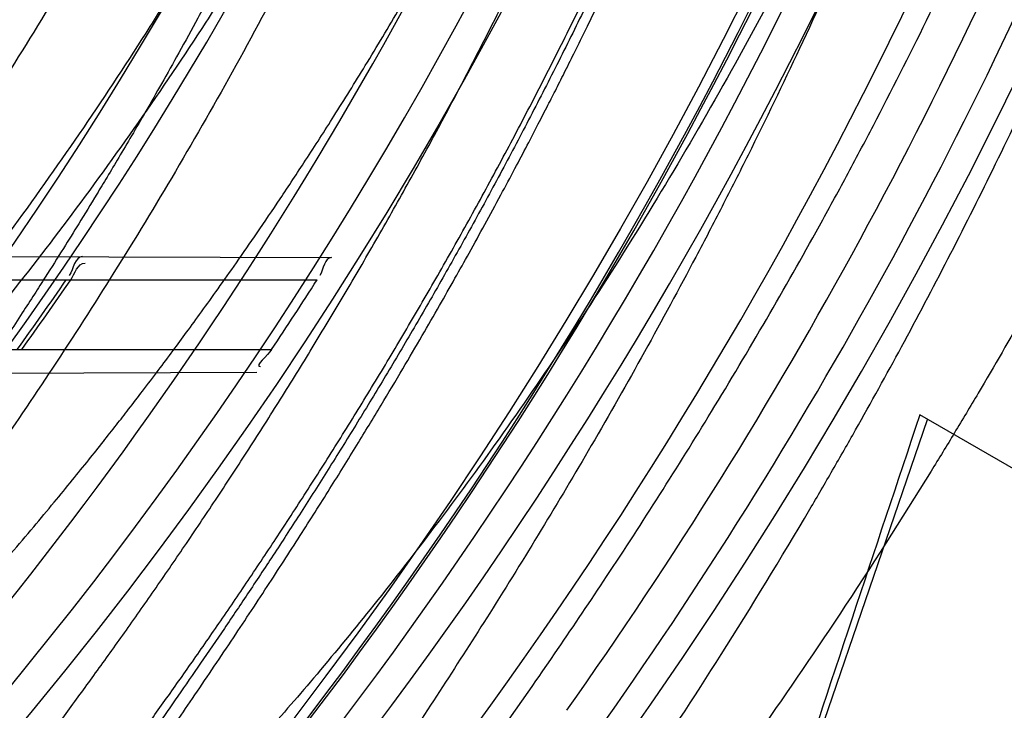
# Model space of a CAD drawing. Header units: millimetres. Extents: x 0 to 297, y 0 to 210.
# Tile 39 of 256: x 147.5894 to 147.66, y 91.163 to 91.2125. Entities that reach past the tile are written whole.
import ezdxf

# ---------------------------------------------------------------- set-up
doc = ezdxf.new("R2010")
doc.units = ezdxf.units.MM
doc.header["$LTSCALE"] = 16.335
doc.layers.get('0').update_dxf_attribs({"linetype": 'CONTINUOUS'})
for name, color, linetype in [('01_GLOBAL', 7, 'CONTINUOUS'), ('INTFCLR_1', 7, 'CONTINUOUS'), ('INTFCLR_144815', 7, 'CONTINUOUS')]:
    doc.layers.add(name, color=color, linetype=linetype)

msp = doc.modelspace()

# ---------------------------------------------------------------- linework, layer by layer
at = {"color": 7, "linetype": 'Continuous'}
msp.add_circle((148.0808034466, 92.1164639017), 1.9, dxfattribs=at)
at = {"color": 9, "linetype": 'Continuous'}
msp.add_arc((148.0808034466, 92.1164639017), 1.8756493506, 182.9674534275, 267.0325465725, dxfattribs=at)
at = {"layer": '01_GLOBAL', "color": 7, "linetype": 'Continuous'}
msp.add_circle((148.0808034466, 92.1164639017), 1.925, dxfattribs=at)
at = {"layer": 'INTFCLR_1', "color": 9, "linetype": 'Continuous'}
for p, q in [((147.5605572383, 91.19560889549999), (147.6117364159, 91.1954302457)), ((147.5602022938, 91.1938241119), (147.610694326, 91.1938241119)), ((147.5561367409, 91.1888241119), (147.6074384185, 91.1888241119)), ((147.5535148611, 91.1870147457), (147.6063764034, 91.18719926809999))]:
    msp.add_line(p, q, dxfattribs=at)
at = {"layer": 'INTFCLR_1', "color": 6, "linetype": 'Continuous'}
for centre, radius, start, end in [((147.3556636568, 91.35632411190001), 0.3017258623, 270, 90.00000002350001), ((147.3556636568, 91.35632411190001), 0.2867456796, 270, 90.00000002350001), ((147.3556693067, 91.3563323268), 0.2873987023, 324.3492726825, 325.5667879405), ((147.3557541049, 91.3564892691), 0.2876850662, 324.3517144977, 325.5679906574), ((147.355668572, 91.35633207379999), 0.3024020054, 326.3633123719, 327.49382575)]:
    msp.add_arc(centre, radius, start, end, dxfattribs=at)
at = {"layer": 'INTFCLR_1', "color": 9, "linetype": 'Continuous'}
msp.add_arc((147.3556636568, 91.35632411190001), 0.2757760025, 325.2879487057, 328.7836486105, dxfattribs=at)
at = {"layer": 'INTFCLR_1', "color": 6, "linetype": 'Continuous'}
for points, knots in [([(147.5524190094, 91.57132411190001), (147.5518087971, 91.57132411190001), (147.5529114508, 91.5692236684), (147.5538583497, 91.5680649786), (147.5554058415, 91.56603172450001), (147.5573153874, 91.5637319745), (147.5597564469, 91.56079692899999), (147.5626098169, 91.5573885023), (147.5656703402, 91.5536813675), (147.5686923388, 91.5499560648), (147.571505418, 91.54640770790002), (147.5740879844, 91.5430774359), (147.5764364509, 91.53997985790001), (147.5785589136, 91.53711993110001), (147.5804701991, 91.53449113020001), (147.5821890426, 91.5320821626), (147.5837330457, 91.529879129), (147.5851142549, 91.527876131), (147.5863481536, 91.5260600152), (147.5874498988, 91.5244157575), (147.5884368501, 91.52292425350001), (147.5893145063, 91.52158304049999), (147.590301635, 91.52005887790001), (147.5913416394, 91.5184318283), (147.5924164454, 91.51672483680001), (147.5934051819, 91.5151347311), (147.5944675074, 91.51340362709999), (147.5954727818, 91.51173989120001), (147.5963989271, 91.5101860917), (147.5972040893, 91.50882047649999), (147.5980924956, 91.5072948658), (147.5990691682, 91.5055946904), (147.6001439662, 91.503694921), (147.6013258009, 91.5015697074), (147.6026254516, 91.49918624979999), (147.6040567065, 91.4965029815), (147.6056293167, 91.4934797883), (147.6073520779, 91.49007026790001), (147.6092357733, 91.4862176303), (147.6112959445, 91.48184252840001), (147.6135459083, 91.4768493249), (147.6159975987, 91.4711159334), (147.6186600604, 91.46449556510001), (147.621540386, 91.45677847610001), (147.6245995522, 91.4477874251), (147.6276353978, 91.43777021), (147.6304347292, 91.4271489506), (147.6328479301, 91.41640510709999), (147.6348548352, 91.405631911), (147.6364550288, 91.3948720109), (147.6376568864, 91.3841237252), (147.6384643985, 91.3734124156), (147.6388848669, 91.3627276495), (147.638923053, 91.3520862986), (147.6385832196, 91.34147856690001), (147.6378679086, 91.3309058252), (147.6367790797, 91.3203765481), (147.6353146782, 91.30986953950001), (147.6334744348, 91.2993988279), (147.6312492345, 91.2889416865), (147.6286373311, 91.27851137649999), (147.6256726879, 91.26825261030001), (147.6225298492, 91.2586638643), (147.6194333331, 91.2501513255), (147.6165578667, 91.24288110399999), (147.613914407, 91.2366339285), (147.6114912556, 91.23122494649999), (147.6092772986, 91.2265132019), (147.6072566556, 91.222383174), (147.6054148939, 91.2187488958), (147.6037381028, 91.2155404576), (147.6022167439, 91.21270536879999), (147.6008394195, 91.21019779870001), (147.5995919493, 91.20797263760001), (147.5984619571, 91.205992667), (147.5974378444, 91.2042264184), (147.5965123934, 91.2026529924), (147.5956788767, 91.20125348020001), (147.5947260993, 91.1996710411), (147.5936842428, 91.1979643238), (147.5924549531, 91.195983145), (147.5913949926, 91.1943013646), (147.5904087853, 91.1927574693), (147.5895314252, 91.19139819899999), (147.5885421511, 91.1898833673), (147.5874297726, 91.1882012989), (147.5861816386, 91.18634056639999), (147.5847816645, 91.18428595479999), (147.5832139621, 91.18202299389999), (147.5814607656, 91.179538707), (147.5795082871, 91.1768262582), (147.5773377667, 91.1738741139), (147.5749300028, 91.1706720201), (147.5722786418, 91.16722855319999), (147.5693828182, 91.16355418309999), (147.5662651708, 91.1596930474), (147.5630841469, 91.155829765), (147.5601062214, 91.152268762), (147.5575479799, 91.1491965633), (147.5555504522, 91.14679617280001), (147.5539276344, 91.14467529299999), (147.5529496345, 91.1434806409), (147.5517963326, 91.1413241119), (147.5524190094, 91.1413241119)], [0, 0, 0, 0, 0.0038604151, 0.0075016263, 0.0124785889, 0.0188917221, 0.0268498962, 0.0364677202, 0.04706947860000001, 0.0572444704, 0.0668187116, 0.0757144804, 0.08390538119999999, 0.0914099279, 0.098245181, 0.1044667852, 0.1101313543, 0.1152642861, 0.1198589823, 0.1240215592, 0.1277856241, 0.1311734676, 0.1341617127, 0.1392736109, 0.1433897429, 0.1469230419, 0.1511192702, 0.1562389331, 0.1592204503, 0.1625628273, 0.1662680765, 0.1703891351, 0.1749670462, 0.1800766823, 0.185772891, 0.1921413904, 0.1993155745, 0.2073310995, 0.2163076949, 0.2264451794, 0.2379233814, 0.250953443, 0.2658909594, 0.2830621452, 0.3030578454, 0.3259639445, 0.3492662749, 0.372530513, 0.3956109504, 0.4185782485, 0.4413347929, 0.4640172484, 0.48651927, 0.5089682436, 0.5313242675, 0.553647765, 0.5759939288, 0.5982772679, 0.6207473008, 0.6432362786, 0.6658996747, 0.6887559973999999, 0.7107777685, 0.7297237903, 0.7460531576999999, 0.7602331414, 0.7726347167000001, 0.7835467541, 0.7931663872, 0.8017211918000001, 0.8093215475, 0.8160683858, 0.8220758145, 0.8274205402, 0.8322066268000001, 0.8364980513, 0.8403368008, 0.8437547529, 0.8468031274, 0.8520223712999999, 0.8564046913, 0.8615533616, 0.8645986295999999, 0.8679945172, 0.8717882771, 0.8760445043, 0.8807522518, 0.8859628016, 0.8917731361, 0.8981681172, 0.9051985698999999, 0.9129160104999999, 0.9213486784, 0.9305434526, 0.9404096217, 0.9509435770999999, 0.9619432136, 0.9720502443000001, 0.9803711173, 0.9870628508, 0.9922716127, 0.99606073, 1, 1, 1, 1]), ([(147.5524190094, 91.1413241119), (147.5531143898, 91.1413241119), (147.5543203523, 91.14213679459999), (147.5561744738, 91.14325300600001), (147.5583002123, 91.1447976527), (147.560928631, 91.14681022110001), (147.5640582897, 91.14937974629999), (147.5675074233, 91.15237487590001), (147.5710070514, 91.1555769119), (147.574310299, 91.1587419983), (147.5773371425, 91.16175781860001), (147.5800923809, 91.16460395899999), (147.5825889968, 91.1672661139), (147.5848455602, 91.1697411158), (147.5868773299, 91.1720281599), (147.5887011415, 91.1741288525), (147.5903405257, 91.1760572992), (147.5918089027, 91.1778176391), (147.59312239, 91.1794189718), (147.5942950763, 91.1808709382), (147.5953447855, 91.18218881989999), (147.5962981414, 91.1834007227), (147.5972372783, 91.1846080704), (147.5982377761, 91.1859099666), (147.5992999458, 91.187311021), (147.6003509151, 91.1887170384), (147.6013832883, 91.1901164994), (147.6024574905, 91.19159267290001), (147.6036466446, 91.1932514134), (147.6049757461, 91.1951365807), (147.6064609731, 91.1972842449), (147.6081179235, 91.19973355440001), (147.6099603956, 91.2025250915), (147.6120026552, 91.20570886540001), (147.6142665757, 91.2093548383), (147.6167734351, 91.21354352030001), (147.6195429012, 91.2183732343), (147.6225956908, 91.2239740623), (147.6259494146, 91.23049845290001), (147.6296263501, 91.2381747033), (147.6335547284, 91.2471120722), (147.6374822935, 91.2570297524), (147.6411546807, 91.26748627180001), (147.6444163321, 91.27808548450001), (147.6472390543, 91.28872386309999), (147.6496322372, 91.2993899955), (147.6515947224, 91.3100274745), (147.6531423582, 91.3206651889), (147.6542785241, 91.3312578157), (147.6550140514, 91.3418222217), (147.655355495, 91.3523479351), (147.6553083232, 91.36283677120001), (147.6548760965, 91.3732949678), (147.6540611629, 91.3837158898), (147.6528633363, 91.39410400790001), (147.6512816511, 91.40445780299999), (147.649316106, 91.4147614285), (147.6469588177, 91.4250379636), (147.6442058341, 91.4352745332), (147.6410435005, 91.44548298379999), (147.6374805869, 91.4556114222), (147.6336594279, 91.4652777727), (147.6298256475, 91.47403311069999), (147.6262354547, 91.48156843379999), (147.6229615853, 91.48797792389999), (147.6199846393, 91.4934796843), (147.617284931, 91.4982265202), (147.6148405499, 91.5023464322), (147.6126315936, 91.50593695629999), (147.6106351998, 91.50908022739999), (147.6088346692, 91.5118359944), (147.6072125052, 91.5142588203), (147.6057564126, 91.51638728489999), (147.6044486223, 91.5182624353), (147.6032796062, 91.51991080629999), (147.6022307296, 91.5213681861), (147.6012884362, 91.5226603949), (147.6003875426, 91.52388111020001), (147.599451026, 91.5251356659), (147.5984191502, 91.5265005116), (147.5973563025, 91.52788680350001), (147.5962900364, 91.5292585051), (147.5952102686, 91.5306298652), (147.5940251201, 91.53211414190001), (147.5927013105, 91.5337461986), (147.5912185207, 91.535542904), (147.5895625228, 91.5375118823), (147.5877136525, 91.5396634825), (147.5856554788, 91.54200321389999), (147.583366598, 91.5445380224), (147.5808303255, 91.5472668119), (147.5780323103, 91.5501828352), (147.5749547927, 91.55327492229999), (147.5715984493, 91.5565159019), (147.5680191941, 91.55981674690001), (147.5644644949, 91.5629254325), (147.5612102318, 91.5656152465), (147.5584715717, 91.5677235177), (147.5562664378, 91.5693347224), (147.5543599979, 91.57048668), (147.5531273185, 91.57132411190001), (147.5524190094, 91.57132411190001)], [0, 0, 0, 0, 0.0042187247, 0.0081401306, 0.0133978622, 0.0200459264, 0.0282638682, 0.0379443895, 0.0477615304, 0.05703690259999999, 0.0656973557, 0.0736821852, 0.0810680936, 0.0878383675, 0.0940009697, 0.0996271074, 0.1047154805, 0.1093563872, 0.1135342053, 0.1172803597, 0.1206792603, 0.1237557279, 0.1266349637, 0.1299589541, 0.1337168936, 0.1373013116, 0.1406085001, 0.1442672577, 0.148377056, 0.1529904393, 0.1582606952, 0.164218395, 0.1709303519, 0.1785521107, 0.1871652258, 0.1969659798, 0.2081658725, 0.2209392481, 0.2356613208, 0.2526660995, 0.2725685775, 0.2948769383, 0.3173640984, 0.3397873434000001, 0.3621386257, 0.3841211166, 0.4060891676, 0.4277469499, 0.4493218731, 0.470705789, 0.4919793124, 0.5131981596, 0.5343255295, 0.5554668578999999, 0.5765984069, 0.5977513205, 0.6189954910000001, 0.6402209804, 0.6617015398, 0.6832900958, 0.7050415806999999, 0.7268239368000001, 0.7463339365, 0.7630160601, 0.7774553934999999, 0.7899931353, 0.8009638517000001, 0.8105830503, 0.8190545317, 0.8265380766, 0.8331730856, 0.8390248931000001, 0.8442268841, 0.8488182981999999, 0.8528943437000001, 0.8564866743, 0.8597116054, 0.8625968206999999, 0.8656908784, 0.8692094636, 0.8729771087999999, 0.8762884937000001, 0.879749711, 0.8835661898, 0.8878115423, 0.8924986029, 0.8976989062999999, 0.9034198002, 0.9097088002, 0.9166034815, 0.9241390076, 0.9323094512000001, 0.9411199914, 0.9506041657, 0.9606137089, 0.9706541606, 0.9792553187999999, 0.9862062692, 0.9916647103, 0.9957028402, 1, 1, 1, 1])]:
    msp.add_open_spline(points, degree=3, knots=knots, dxfattribs=at)
at = {"layer": 'INTFCLR_1', "color": 9, "linetype": 'Continuous'}
for points, knots in [([(147.6078360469, 91.44955591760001), (147.6101299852, 91.44299922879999), (147.6142956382, 91.42952576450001), (147.6182613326, 91.4122075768), (147.6202192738, 91.4006412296), (147.6210065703, 91.39518478), (147.6214994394, 91.3915132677), (147.6227052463, 91.3813993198), (147.623864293, 91.3647211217), (147.6237011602, 91.3479837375), (147.6230932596, 91.3377512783), (147.6228153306, 91.3340172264), (147.6223459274, 91.32845986), (147.6210514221, 91.316626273), (147.6180380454, 91.29878467), (147.6143540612, 91.28396869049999), (147.6118533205, 91.2754656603), (147.6108389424, 91.2721312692), (147.6090123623, 91.2664116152), (147.6051536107, 91.2553712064), (147.5989882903, 91.2403218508), (147.5926455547, 91.22739948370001), (147.588554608, 91.2198568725), (147.5870705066, 91.21719653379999), (147.5848652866, 91.2133153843), (147.5801153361, 91.2053160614), (147.5725777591, 91.1938048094), (147.5633378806, 91.1812395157), (147.5566749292, 91.173042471), (147.5528339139, 91.16854333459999), (147.551385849, 91.16686409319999), (147.5489422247, 91.1640712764), (147.5444265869, 91.1590434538), (147.5395205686, 91.15382001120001), (147.5350750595, 91.14916276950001), (147.5324472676, 91.14642530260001), (147.5302613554, 91.14401157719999), (147.5288390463, 91.1424858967), (147.5269884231, 91.13966284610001), (147.5301672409, 91.1409193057), (147.5319512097, 91.141994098), (147.5341146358, 91.14331988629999), (147.5360112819, 91.14459412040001), (147.5382932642, 91.1461762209), (147.5413846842, 91.14844087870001), (147.5453415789, 91.15151625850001), (147.5512543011, 91.1563820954), (147.5565470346, 91.16112874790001), (147.5611780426, 91.16556996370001), (147.5644972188, 91.16884566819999), (147.5704790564, 91.1750133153), (147.5790048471, 91.18463110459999), (147.5890158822, 91.1974187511), (147.5961841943, 91.2078944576), (147.6004450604, 91.21470752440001), (147.6020181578, 91.21729598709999), (147.6043852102, 91.2212675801), (147.6094401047, 91.23018520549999), (147.6166547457, 91.24466011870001), (147.621618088, 91.2567571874), (147.6239207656, 91.2630229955)], [0, 0, 0, 0, 0.0419449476, 0.0850695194, 0.1071739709, 0.1127634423, 0.1183584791, 0.1295423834, 0.1742656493, 0.2191961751, 0.2304978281, 0.2361598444, 0.2418057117, 0.2641744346, 0.3080240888, 0.3509528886, 0.3562644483, 0.3615432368, 0.3719979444, 0.3925183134, 0.4321501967, 0.4701192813, 0.4793724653, 0.4839620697, 0.48851378, 0.5063269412, 0.5401307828, 0.5715496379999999, 0.6004673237, 0.6038923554, 0.6072711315, 0.6138564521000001, 0.6263016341, 0.6480618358, 0.6572019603, 0.6650284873, 0.6713159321, 0.6759369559, 0.6799952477, 0.6841765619, 0.6887949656, 0.6950107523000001, 0.6986911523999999, 0.7027318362, 0.7117342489, 0.7218512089, 0.7329803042, 0.7579718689, 0.7647510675, 0.7717251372, 0.7861300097, 0.8166264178, 0.8492835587, 0.8841348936, 0.8932111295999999, 0.8978052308, 0.9024247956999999, 0.92112918, 0.9596906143, 1, 1, 1, 1]), ([(147.5311764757, 91.1413241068), (147.5310781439, 91.14132411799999), (147.5308373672, 91.14137158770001), (147.5308497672, 91.1418044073), (147.5311074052, 91.1422497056), (147.5315528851, 91.142911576), (147.5322318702, 91.14373533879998), (147.5335407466, 91.1452190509), (147.5355593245, 91.1473348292), (147.5383533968, 91.1501930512), (147.5428736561, 91.1547964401), (147.5478811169, 91.1599991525), (147.5524841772, 91.1649963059), (147.5549756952, 91.16777374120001), (147.5564519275, 91.1694435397), (147.5603658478, 91.1739155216), (147.5671547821, 91.1820635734), (147.5765732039, 91.1945612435), (147.5842592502, 91.2060163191), (147.5891039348, 91.21397962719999), (147.5913524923, 91.217842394), (147.5928653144, 91.2204893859), (147.5970335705, 91.2279909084), (147.6034974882, 91.24084499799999), (147.6097854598, 91.25582728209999), (147.6137211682, 91.2668203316), (147.6155837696, 91.27251442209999), (147.6166180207, 91.2758335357), (147.6191666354, 91.28429392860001), (147.6229221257, 91.2990378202), (147.6259956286, 91.3168025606), (147.6273158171, 91.32858523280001), (147.6277944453, 91.33411784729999), (147.6280778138, 91.3378349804), (147.6286975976, 91.3480207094), (147.6288639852, 91.364684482), (147.6276820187, 91.3812878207), (147.6264527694, 91.3913544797), (147.6259502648, 91.39500924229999), (147.6251474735, 91.4004414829), (147.6231505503, 91.4119586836), (147.6191057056, 91.4292020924), (147.6148598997, 91.44260751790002), (147.6125223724, 91.4491302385)], [0, 0, 0, 0, 0.0008731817, 0.001718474, 0.0032338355, 0.0055641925, 0.0087322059, 0.0127298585, 0.0231213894, 0.0346993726, 0.0482226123, 0.08041255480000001, 0.0988155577, 0.1085507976, 0.1135449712, 0.1186069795, 0.1613231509, 0.207686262, 0.2575123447, 0.2837454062, 0.2904461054, 0.2972015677, 0.3108182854, 0.366650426, 0.4248609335, 0.4549769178, 0.4703146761, 0.4780576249, 0.4858477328, 0.5487775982, 0.6130123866, 0.6457680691, 0.6540347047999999, 0.6623246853, 0.6788711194, 0.7446474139, 0.8101273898, 0.8265053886, 0.8346996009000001, 0.8428861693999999, 0.8752668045, 0.9384714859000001, 1, 1, 1, 1]), ([(147.6286398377, 91.26353946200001), (147.6262971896, 91.2573039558), (147.6212466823, 91.2452642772), (147.6139124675, 91.2308710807), (147.6087756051, 91.2220056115), (147.6063693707, 91.2180557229), (147.6047696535, 91.215480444), (147.6004343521, 91.2086983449), (147.593140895, 91.1982707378), (147.5829609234, 91.1855474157), (147.5742940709, 91.1759794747), (147.5682143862, 91.1698434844), (147.5648397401, 91.166583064), (147.5601283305, 91.1621594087), (147.554745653, 91.15743254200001), (147.5487350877, 91.15258708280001), (147.544713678, 91.1495239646), (147.541566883, 91.14726417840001), (147.5392555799, 91.14569188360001), (147.5366540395, 91.1439771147), (147.5340672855, 91.1424989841), (147.5317988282, 91.1413240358), (147.5311764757, 91.1413241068)], [0, 0, 0, 0, 0.1254392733, 0.2455954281, 0.3039386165, 0.3183545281, 0.3326935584, 0.3610298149, 0.4699340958, 0.5721292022, 0.6676979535, 0.7128867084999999, 0.7347758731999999, 0.7560605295, 0.8345894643, 0.86959304, 0.9014329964, 0.9297831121, 0.9425142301, 0.954114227, 0.9882800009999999, 1, 1, 1, 1])]:
    msp.add_open_spline(points, degree=3, knots=knots, dxfattribs=at)
at = {"layer": 'INTFCLR_1', "color": 6, "linetype": 'Continuous'}
for points in [[(147.5938758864, 91.195492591), (147.5933295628, 91.19549449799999), (147.5932445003, 91.19460077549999), (147.5929355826, 91.1941501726)], [(147.5930360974, 91.1938241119), (147.5933349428, 91.194260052), (147.5935341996, 91.1950343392), (147.5940627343, 91.1950324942)], [(147.6117364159, 91.1954302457), (147.6112205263, 91.1954320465), (147.6111689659, 91.19456846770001), (147.6108917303, 91.1941333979)], [(147.6074384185, 91.1888241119), (147.6071708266, 91.1884219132), (147.6061566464, 91.1876131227), (147.6066397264, 91.187614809)]]:
    msp.add_open_spline(points, degree=3, dxfattribs=at)
at = {"layer": 'INTFCLR_144815', "color": 6, "linetype": 'Continuous'}
for p, q in [((147.6297297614, 91.11148943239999), (147.6544424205, 91.1838241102)), ((147.6674328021, 91.1763241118), (147.6538936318, 91.1841409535))]:
    msp.add_line(p, q, dxfattribs=at)
for radius in [0.3190566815, 0.3040475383]:
    msp.add_circle((147.3556636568, 91.35632411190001), radius, dxfattribs=at)
for centre, radius, start, end in [((147.3556636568, 91.35632411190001), 0.4398395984, 313.9937911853, 154.5150993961), ((147.3556636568, 91.35632411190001), 0.3241269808, 308.490992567, 51.50900743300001), ((147.3556636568, 91.35632411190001), 0.3391361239, 316.9838592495, 43.0161407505), ((147.3556636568, 91.35632411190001), 0.3200091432, 313.9992414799, 46.00075850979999), ((147.3556636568, 91.35632411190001), 0.3344853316, 324.681947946, 338.3180519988), ((147.3556636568, 91.35632411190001), 0.2978344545, 295.6072723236, 334.3927276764), ((147.3556636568, 91.35632411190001), 0.2828253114, 297.0737153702, 332.9262846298), ((159.5570514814, 87.21906830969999), 12.5461933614, 161.5765175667, 161.8573447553)]:
    msp.add_arc(centre, radius, start, end, dxfattribs=at)
at = {"layer": 'INTFCLR_144815', "color": 9, "linetype": 'Continuous'}
for centre, radius, start, end in [((147.3556636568, 91.35632411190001), 0.4080560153, 292.4997540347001, 54.0964566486), ((147.3556636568, 91.35632411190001), 0.3298406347, 314.0862202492, 45.9137797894), ((147.3556636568, 91.35632411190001), 0.3219531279, 313.8592910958, 46.1407088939), ((147.3556636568, 91.35632411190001), 0.3198467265, 314.0319604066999, 45.9680396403), ((147.3556636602, 91.3563241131), 0.3681108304, 292.4997540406, 16.610836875), ((147.3556636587, 91.3563241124), 0.3618983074, 311.2505121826, 12.701512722), ((147.3556636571, 91.3563241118), 0.3371742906, 324.8280604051, 338.1719396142), ((147.3556636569, 91.35632411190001), 0.3621400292, 324.835904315, 338.1640956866), ((147.3556636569, 91.35632411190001), 0.3636235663, 324.8324936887, 338.1675063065), ((147.3556636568, 91.35632411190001), 0.4164420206, 203.8266800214, 313.0809380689), ((147.3556636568, 91.35632411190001), 0.4214424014, 203.8278898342, 312.5732768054), ((147.3556636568, 91.35632411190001), 0.4364412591, 203.8266800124, 319.1799903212)]:
    msp.add_arc(centre, radius, start, end, dxfattribs=at)
at = {"layer": 'INTFCLR_144815', "color": 6, "linetype": 'Continuous'}
for points, knots in [([(147.5784687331, 91.13382420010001), (147.5781248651, 91.1338305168), (147.5784667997, 91.1351065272), (147.5789335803, 91.13570228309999), (147.5794381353, 91.13651419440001), (147.5799269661, 91.13721519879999), (147.5805020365, 91.13802435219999), (147.581162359, 91.13892311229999), (147.5819099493, 91.1399218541), (147.5827456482, 91.1410217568), (147.5836709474, 91.1422277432), (147.5846879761, 91.1435451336), (147.5857985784, 91.1449795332), (147.5870029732, 91.14653486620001), (147.5882990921, 91.1482126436), (147.5896836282, 91.1500132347), (147.5911548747, 91.15193951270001), (147.5927145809, 91.15399936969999), (147.5943650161, 91.15620210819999), (147.596103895, 91.1585517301), (147.5979255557, 91.16104816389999), (147.599823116, 91.1636899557), (147.6017910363, 91.1664778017), (147.6038223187, 91.1694105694), (147.6059091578, 91.17248603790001), (147.6080430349, 91.17570086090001), (147.610214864, 91.17905059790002), (147.6124151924, 91.1825298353), (147.6146343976, 91.1861323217), (147.6168628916, 91.189851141), (147.6190913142, 91.19367890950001), (147.6213106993, 91.1976079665), (147.6235126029, 91.2016305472), (147.6256891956, 91.2057389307), (147.6278333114, 91.2099255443), (147.6299384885, 91.2141830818), (147.631998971, 91.2185045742), (147.6340096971, 91.22288344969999), (147.635966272, 91.22731357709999), (147.6378649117, 91.23178925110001), (147.6397023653, 91.2363051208), (147.6414762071, 91.24085704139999), (147.6431808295, 91.2454316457), (147.6448144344, 91.2500236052), (147.6463777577, 91.25463405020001), (147.6478725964, 91.25926866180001), (147.6492992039, 91.2639290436), (147.6506556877, 91.2686094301), (147.651941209, 91.2733071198), (147.653154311, 91.27801617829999), (147.6542942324, 91.28273212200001), (147.6553612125, 91.2874541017), (147.656355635, 91.2921819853), (147.6572778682, 91.2969157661), (147.6581281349, 91.3016549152), (147.6589065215, 91.306398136), (147.6596131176, 91.31114385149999), (147.6602481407, 91.31589110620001), (147.6608118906, 91.3206396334), (147.6613046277, 91.32538908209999), (147.6617265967, 91.3301391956), (147.6620780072, 91.33488963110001), (147.6623590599, 91.33964034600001), (147.662569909, 91.3443911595), (147.6627106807, 91.34914211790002), (147.6627814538, 91.35389307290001), (147.6627822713, 91.3586440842), (147.6627131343, 91.3633950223), (147.6625740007, 91.3681459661), (147.6623647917, 91.3728967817), (147.6620853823, 91.37764750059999), (147.6617356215, 91.38239791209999), (147.6613153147, 91.3871479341), (147.6608242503, 91.3918972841), (147.6602621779, 91.39664575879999), (147.6596288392, 91.4013929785), (147.6589239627, 91.40613849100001), (147.6581472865, 91.4108816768), (147.6572985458, 91.41562188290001), (147.6563774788, 91.4203583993), (147.6553839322, 91.4250899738), (147.654317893, 91.42981488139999), (147.6531794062, 91.4345314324), (147.6519684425, 91.4392384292), (147.6506848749, 91.4439351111), (147.6493287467, 91.44862012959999), (147.6479004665, 91.4532910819), (147.6464007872, 91.4579448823), (147.6448306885, 91.4625782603), (147.6431912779, 91.4671880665), (147.6414839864, 91.4717707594), (147.6397106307, 91.47632235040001), (147.6378734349, 91.4808384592), (147.6359750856, 91.48531428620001), (147.6340187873, 91.48974459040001), (147.6320083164, 91.4941236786), (147.6299480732, 91.4984454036), (147.6278431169, 91.5027031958), (147.6256991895, 91.506890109), (147.623522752, 91.51099883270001), (147.6213209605, 91.5150218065), (147.6191016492, 91.51895129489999), (147.6168732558, 91.5227795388), (147.6146447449, 91.5264988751), (147.6124254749, 91.53010191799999), (147.6102250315, 91.53358175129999), (147.6080530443, 91.53693210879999), (147.6059189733, 91.54014756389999), (147.6038319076, 91.5432236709), (147.6018003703, 91.5461570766), (147.5998321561, 91.54894557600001), (147.5979341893, 91.551588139), (147.5961124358, 91.5540848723), (147.5943718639, 91.55643693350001), (147.5927164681, 91.55864638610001), (147.5911492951, 91.5607160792), (147.5896725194, 91.5626494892), (147.5882875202, 91.564450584), (147.5869950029, 91.5661236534), (147.5857951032, 91.5676731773), (147.5846874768, 91.5691037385), (147.5836714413, 91.5704198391), (147.5827460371, 91.5716259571), (147.5819101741, 91.5727260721), (147.5811625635, 91.57372483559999), (147.5805021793, 91.5746236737), (147.57992705, 91.5754329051), (147.5794381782, 91.57613396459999), (147.5789336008, 91.57694590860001), (147.5784668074, 91.5775416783), (147.578124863, 91.57881770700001), (147.5784687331, 91.5788240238)], [0, 0, 0, 0, 0.0021236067, 0.0044659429, 0.005996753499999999, 0.007775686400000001, 0.0098091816, 0.0121043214, 0.0146687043, 0.0175100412, 0.0206343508, 0.0240542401, 0.0277864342, 0.0318356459, 0.0362005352, 0.040877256, 0.0458603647, 0.0511668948, 0.0568307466, 0.06285557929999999, 0.0692156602, 0.07591263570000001, 0.0829392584, 0.09028590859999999, 0.0979403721, 0.1058876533, 0.114110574, 0.1225900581, 0.1313055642, 0.140235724, 0.1493588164, 0.1586532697, 0.1680981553, 0.1776734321, 0.1873601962, 0.1971407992, 0.2069991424, 0.2169205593, 0.2268918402, 0.236901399, 0.2469387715, 0.256994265, 0.2670652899, 0.2770813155, 0.2870874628, 0.2971238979, 0.3071487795, 0.3171804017, 0.3272115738, 0.3372204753, 0.347205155, 0.3571681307, 0.3671107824, 0.3770356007, 0.3869457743, 0.396839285, 0.4067137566, 0.4165706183, 0.4264117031, 0.436238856, 0.4460529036, 0.4558561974, 0.465649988, 0.4754369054, 0.4852183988, 0.4949970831, 0.5047743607, 0.514552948, 0.5243342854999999, 0.5341210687, 0.5439147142, 0.5537177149, 0.5635313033, 0.5733577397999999, 0.5831983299, 0.5930548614, 0.6029285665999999, 0.6128203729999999, 0.6227310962, 0.6326618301, 0.642613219, 0.6525827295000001, 0.6625684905, 0.6725713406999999, 0.6825918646, 0.692631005, 0.7026858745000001, 0.7127502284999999, 0.7228203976, 0.7328919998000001, 0.7429592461, 0.7530154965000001, 0.7630529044, 0.7730624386, 0.783033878, 0.7929554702, 0.8028140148, 0.8125949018, 0.8222819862, 0.8318577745, 0.8413032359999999, 0.8505983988, 0.8597223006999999, 0.868653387, 0.8773699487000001, 0.8858505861, 0.894074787, 0.9020233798, 0.9096791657, 0.9170272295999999, 0.9240552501, 0.9307537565, 0.9371162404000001, 0.9431389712, 0.9488208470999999, 0.9541629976, 0.959168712, 0.963842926, 0.9681919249, 0.9722229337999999, 0.9759438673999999, 0.9793632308, 0.9824892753, 0.9853304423, 0.9878949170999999, 0.9901903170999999, 0.992224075, 0.994003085, 0.9955339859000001, 0.9978763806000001, 1, 1, 1, 1]), ([(147.5857237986, 91.57132411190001), (147.5853758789, 91.57132411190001), (147.5856994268, 91.5700334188), (147.5861425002, 91.5694166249), (147.5866231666, 91.5685877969), (147.5870888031, 91.56787103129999), (147.587636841, 91.56704452), (147.5882660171, 91.566126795), (147.5889780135, 91.5651078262), (147.5897734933, 91.5639864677), (147.590653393, 91.5627583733), (147.5916183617, 91.5614199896), (147.592668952, 91.55996724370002), (147.5938053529, 91.5583961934), (147.5950274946, 91.5567027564), (147.5963347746, 91.55488309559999), (147.5977261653, 91.55293344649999), (147.5991999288, 91.5508505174), (147.6007536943, 91.5486313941), (147.6023842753, 91.5462738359), (147.6040876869, 91.5437763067), (147.605859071, 91.5411381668), (147.6076927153, 91.5383597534), (147.6095821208, 91.5354424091), (147.6115200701, 91.5323885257), (147.6134987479, 91.5292015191), (147.6155098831, 91.52588577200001), (147.6175449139, 91.5224465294), (147.6195951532, 91.5188897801), (147.6216519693, 91.5152220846), (147.6237069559, 91.51145038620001), (147.6257520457, 91.50758188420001), (147.6277796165, 91.5036238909), (147.6297825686, 91.4995837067), (147.6317543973, 91.4954684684), (147.633689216, 91.4912850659), (147.635581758, 91.48704008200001), (147.6374273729, 91.48273972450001), (147.6392219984, 91.4783897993), (147.6409621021, 91.4739957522), (147.6426447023, 91.46956251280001), (147.6442672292, 91.46509473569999), (147.6458276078, 91.4605964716), (147.6473240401, 91.4560716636), (147.6487551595, 91.4515235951), (147.6501197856, 91.4469555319), (147.6514170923, 91.4423700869), (147.6526463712, 91.4377699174), (147.6538071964, 91.43315704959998), (147.6548992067, 91.4285336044), (147.6559222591, 91.42390110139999), (147.6568762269, 91.41926123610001), (147.6577611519, 91.41461511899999), (147.6585770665, 91.40996406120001), (147.6593241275, 91.4053087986), (147.6600024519, 91.4006503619), (147.6606122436, 91.3959892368), (147.6611536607, 91.39132621), (147.6616269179, 91.3866615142), (147.662032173, 91.38199575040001), (147.6623696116, 91.3773290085), (147.6626393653, 91.3726617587), (147.6628415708, 91.3679939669), (147.6629763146, 91.3633260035), (147.6630436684, 91.3586577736), (147.6630436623, 91.35398960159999), (147.6629762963, 91.34932138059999), (147.6628415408, 91.34465342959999), (147.662639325, 91.33998567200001), (147.6623695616, 91.3353184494), (147.6620321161, 91.3306517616), (147.6616268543, 91.3259860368), (147.6611535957, 91.32132141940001), (147.6606121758, 91.31665843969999), (147.6600023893, 91.31199741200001), (147.659324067, 91.3073390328), (147.6585770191, 91.30268388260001), (147.6577611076, 91.29803286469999), (147.6568762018, 91.2933868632), (147.6559222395, 91.2887470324), (147.6548992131, 91.28411464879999), (147.6538072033, 91.2794912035), (147.6526464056, 91.27487844), (147.6514171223, 91.2702782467), (147.6501198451, 91.2656928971), (147.6487552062, 91.2611247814), (147.6473241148, 91.256576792), (147.6458276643, 91.2520519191), (147.6442673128, 91.2475537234), (147.6426447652, 91.24308588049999), (147.6409621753, 91.23865265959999), (147.6392220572, 91.23425857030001), (147.6374274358, 91.2299086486), (147.6355818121, 91.225608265), (147.6336892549, 91.2213632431), (147.6317544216, 91.2171798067), (147.6297825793, 91.2130645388), (147.6277796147, 91.209024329), (147.6257520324, 91.20506631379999), (147.6237069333, 91.2011977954), (147.6216519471, 91.1974260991), (147.6195951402, 91.1937584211), (147.6175449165, 91.1902016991), (147.6155099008, 91.1867624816), (147.613498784, 91.18344676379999), (147.6115201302, 91.1802597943), (147.6095822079, 91.177205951), (147.6076928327, 91.17428865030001), (147.6058592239, 91.1715102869), (147.6040878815, 91.1688722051), (147.6023844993, 91.1663747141), (147.6007539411, 91.16401718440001), (147.5992001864, 91.1617980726), (147.5977264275, 91.15971514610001), (147.5963350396, 91.1577654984), (147.5950277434, 91.15594581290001), (147.5938055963, 91.15425236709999), (147.5926691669, 91.15268127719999), (147.5916185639, 91.1512285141), (147.5906535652, 91.1498900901), (147.5897736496, 91.1486619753), (147.5889781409, 91.1475405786), (147.5882661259, 91.14652158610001), (147.5876369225, 91.14560382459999), (147.5870888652, 91.14477728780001), (147.5866232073, 91.1440604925), (147.5861425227, 91.14323163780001), (147.585699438, 91.1426148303), (147.5853758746, 91.1413241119), (147.5857237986, 91.1413241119)], [0, 0, 0, 0, 0.0022415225, 0.0046949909, 0.0062948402, 0.0081515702, 0.0102713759, 0.0126610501, 0.0153273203, 0.0182777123, 0.0215194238, 0.0250604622, 0.0289080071, 0.0330699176, 0.0375525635, 0.0423627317, 0.0475050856, 0.0529841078, 0.05880161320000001, 0.0649581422, 0.07145189, 0.07827835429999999, 0.08543053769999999, 0.0928988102, 0.1006709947, 0.1087324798, 0.1170666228, 0.1256550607, 0.1344781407, 0.1435153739, 0.1527460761, 0.1621498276, 0.1717063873, 0.1813963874, 0.1912015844, 0.2011049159, 0.2110906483, 0.2211444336, 0.2312534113, 0.241406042, 0.2515916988, 0.2618021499, 0.2720286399, 0.2822654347, 0.2925056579, 0.3027455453, 0.312979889, 0.3232065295, 0.3334216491, 0.3436244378, 0.3538122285, 0.3639852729, 0.3741416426, 0.3842825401, 0.3944068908, 0.4045165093, 0.4146106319, 0.4246916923, 0.4347594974, 0.444816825, 0.4548636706, 0.4649030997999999, 0.474935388, 0.4849637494, 0.494988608, 0.5050132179, 0.5150380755, 0.5250663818, 0.5350986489, 0.5451379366, 0.5551847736, 0.565241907, 0.5753096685, 0.5853904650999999, 0.5954845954, 0.6055938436, 0.615718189, 0.6258587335, 0.636015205, 0.6461877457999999, 0.6563757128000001, 0.6665780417, 0.6767934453, 0.6870195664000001, 0.6972543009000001, 0.7074936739, 0.7177343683, 0.7279706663, 0.7381976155, 0.7484076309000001, 0.7585937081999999, 0.7687462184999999, 0.7788551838, 0.7889090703, 0.7988948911, 0.808798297, 0.8186035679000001, 0.82829363, 0.8378502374, 0.8472540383, 0.8564847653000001, 0.8655219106, 0.8743449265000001, 0.8829333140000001, 0.8912673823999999, 0.8993287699, 0.9071008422, 0.9145690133, 0.9217210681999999, 0.9285473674, 0.9350409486, 0.9411974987, 0.9470149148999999, 0.9524939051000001, 0.9576363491, 0.9624464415, 0.9669292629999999, 0.9710911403, 0.9749388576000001, 0.9784798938, 0.9817217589, 0.9846721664, 0.9873385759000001, 0.9897282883, 0.9918482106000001, 0.9937049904, 0.9953049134, 0.9977584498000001, 1, 1, 1, 1]), ([(147.6430286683, 91.35632411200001), (147.6430286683, 91.3533722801), (147.6429418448, 91.3474653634), (147.6425510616, 91.33860645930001), (147.6418988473, 91.32974735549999), (147.6409832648, 91.32088872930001), (147.6398024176, 91.3120320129), (147.6383542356, 91.3031798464), (147.63663577, 91.29433623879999), (147.6346446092, 91.2855070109), (147.6323800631, 91.2767001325), (147.6298403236, 91.26792751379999), (147.6270278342, 91.25920308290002), (147.6239451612, 91.25054505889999), (147.6206006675, 91.2419765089), (147.6170056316, 91.2335249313), (147.6131791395, 91.2252246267), (147.6091475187, 91.21711566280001), (147.6049462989, 91.20924560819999), (147.6006219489, 91.2016665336), (147.5962311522, 91.19443411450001), (147.5918401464, 91.187604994), (147.5875209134, 91.18123128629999), (147.5833466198, 91.17535589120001), (147.5793849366, 91.1700076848), (147.5756928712, 91.16519802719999), (147.5723132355, 91.1609230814), (147.569272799, 91.1571650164), (147.5665878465, 91.1538958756), (147.5642575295, 91.15108069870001), (147.5622827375, 91.1486925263), (147.5606428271, 91.14667110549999), (147.5593543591, 91.14506772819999), (147.5583339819, 91.1436398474), (147.5576676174, 91.1428076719), (147.5570414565, 91.1413241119), (147.5574681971, 91.1413241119)], [0, 0, 0, 0, 0.0374136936, 0.0748639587, 0.1123780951, 0.1499879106, 0.1877264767, 0.2256114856, 0.2636616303, 0.3018965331, 0.3403130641, 0.3789003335, 0.4176356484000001, 0.4564792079, 0.4953691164, 0.5342020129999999, 0.5728718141, 0.611197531, 0.6489667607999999, 0.6859303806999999, 0.721782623, 0.7561939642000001, 0.788825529, 0.8193610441, 0.8475376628, 0.8731799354, 0.8962089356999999, 0.9166076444, 0.9344457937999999, 0.9498358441, 0.9629038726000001, 0.9737937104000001, 0.9826269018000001, 0.9895233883, 0.9945911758, 1, 1, 1, 1]), ([(147.5713403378, 91.13382420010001), (147.5710071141, 91.1338302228), (147.5713359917, 91.13507355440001), (147.5718077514, 91.1356441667), (147.5723120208, 91.13643193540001), (147.5728022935, 91.1371115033), (147.5733789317, 91.13789674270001), (147.5740414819, 91.13876915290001), (147.5747918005, 91.1397389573), (147.5756308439, 91.140807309), (147.5765597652, 91.1419785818), (147.5775795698, 91.1432565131), (147.5786913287, 91.1446455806), (147.5798959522, 91.1461504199), (147.5811942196, 91.1477760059), (147.5825865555, 91.1495273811), (147.5840730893, 91.15140977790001), (147.5856532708, 91.1534281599), (147.5873256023, 91.15558688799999), (147.5890872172, 91.1578891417), (147.5909338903, 91.16033684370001), (147.5928603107, 91.1629309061), (147.5948603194, 91.1656714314), (147.5969269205, 91.1685576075), (147.5990522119, 91.171587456), (147.6012274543, 91.174757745), (147.6034432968, 91.1780641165), (147.605689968, 91.1815011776), (147.6079575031, 91.1850626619), (147.610235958, 91.188741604), (147.6125156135, 91.19253053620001), (147.6147871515, 91.1964216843), (147.6170417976, 91.2004071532), (147.619271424, 91.20447908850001), (147.621468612, 91.208629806), (147.6236266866, 91.2128519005), (147.6257397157, 91.2171383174), (147.6278024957, 91.2214824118), (147.6298105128, 91.225877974), (147.6317598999, 91.23031924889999), (147.633647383, 91.2348009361), (147.6354702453, 91.2393182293), (147.6372262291, 91.24386670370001), (147.6389135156, 91.2484423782), (147.6405306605, 91.25304165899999), (147.6420765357, 91.25766129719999), (147.6435503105, 91.26229843), (147.6449513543, 91.2669503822), (147.6462792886, 91.2716149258), (147.6475338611, 91.2762899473), (147.6487150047, 91.28097374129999), (147.6498227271, 91.2856646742), (147.6508571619, 91.2903614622), (147.6518184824, 91.29506287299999), (147.6527069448, 91.2997679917), (147.6535228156, 91.304475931), (147.6542664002, 91.3091860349), (147.6549379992, 91.3138976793), (147.6555379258, 91.3186104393), (147.6560664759, 91.32332393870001), (147.6565239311, 91.3280379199), (147.6569105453, 91.3327521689), (147.6572265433, 91.33746654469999), (147.6574721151, 91.3421809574), (147.6576474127, 91.34689536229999), (147.6577525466, 91.3516097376), (147.6577759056, 91.35475278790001), (147.6577759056, 91.3563241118)], [0, 0, 0, 0, 0.0040984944, 0.008657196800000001, 0.0116427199, 0.0151159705, 0.0190904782, 0.0235807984, 0.0286007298, 0.0341649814, 0.0402875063, 0.046984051, 0.05427110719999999, 0.0621670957, 0.0706888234, 0.0798547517, 0.0896814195, 0.1001853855, 0.1113776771, 0.1232622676, 0.1358345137, 0.1490837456, 0.1629968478, 0.1775559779, 0.1927364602, 0.2085082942, 0.2248364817, 0.2416821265, 0.2590032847, 0.276756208, 0.2948964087, 0.3133796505, 0.3321629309, 0.351205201, 0.3704678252, 0.3899149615, 0.4095138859, 0.4292348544, 0.4490512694, 0.4689395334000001, 0.4888788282, 0.5088510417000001, 0.5288411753, 0.5488351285, 0.5688220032, 0.588792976, 0.6087392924, 0.6286557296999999, 0.648536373, 0.6683785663, 0.6881787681, 0.7079363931, 0.7276497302, 0.747319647, 0.7669461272, 0.7865313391, 0.8060763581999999, 0.8255838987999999, 0.8450563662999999, 0.8644971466, 0.8839093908, 0.9032968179, 0.9226632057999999, 0.9420124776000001, 0.9613488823, 0.9806766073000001, 1, 1, 1, 1]), ([(147.5910646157, 91.1464157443), (147.5904495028, 91.14642648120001), (147.5914902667, 91.1484710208), (147.5922383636, 91.14971900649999), (147.5935068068, 91.1517141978), (147.5950324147, 91.1539776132), (147.5969644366, 91.1568013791), (147.599250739, 91.16011747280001), (147.6018249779, 91.16387981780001), (147.6044960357, 91.16783999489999), (147.6070670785, 91.1717333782), (147.6094260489, 91.1753801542), (147.6115657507, 91.1787633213), (147.6134969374, 91.1818828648), (147.6152378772, 91.18475118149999), (147.6167974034, 91.18737090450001), (147.6181918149, 91.1897547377), (147.6194356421, 91.1919165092), (147.620554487, 91.1938910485), (147.6216380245, 91.1958294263), (147.6227354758, 91.1978218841), (147.6238302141, 91.19984183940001), (147.6248430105, 91.2017392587), (147.6257359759, 91.2034362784), (147.6265233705, 91.204951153), (147.6272180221, 91.2063022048), (147.6278635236, 91.2075703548), (147.6285130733, 91.2088599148), (147.6292189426, 91.21027636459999), (147.6299993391, 91.2118614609), (147.6308643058, 91.2136423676), (147.631823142, 91.2156478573), (147.6328847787, 91.21790842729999), (147.6340568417, 91.22045500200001), (147.6353513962, 91.22333360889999), (147.6367767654, 91.2265898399), (147.6383442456, 91.2302821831), (147.6400690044, 91.2344907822), (147.6419653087, 91.23931506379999), (147.6440438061, 91.2448749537), (147.6463075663, 91.2512986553), (147.6487602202, 91.25877888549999), (147.651338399, 91.2673810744), (147.6538697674, 91.27681588), (147.6561867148, 91.2866594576), (147.6581973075, 91.2965647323), (147.6598957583, 91.30650275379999), (147.6612827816, 91.3164589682), (147.6623599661, 91.32643859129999), (147.6631265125, 91.3364137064), (147.663584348, 91.3463790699), (147.6636860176, 91.35301289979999), (147.6636860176, 91.3563241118)], [0, 0, 0, 0, 0.0081673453, 0.0154284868, 0.025145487, 0.0374546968, 0.0524606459, 0.0702814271, 0.0910268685, 0.1129482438, 0.1337055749, 0.1529641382, 0.1706077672, 0.186847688, 0.2016713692, 0.2151515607, 0.2273221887, 0.2383348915, 0.2482619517, 0.2574513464, 0.2678158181, 0.2784602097, 0.2879526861, 0.2963692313, 0.3039179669, 0.3106181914, 0.316537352, 0.3228091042, 0.3297871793, 0.3375473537, 0.3462645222, 0.3560710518, 0.3670580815, 0.3794198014, 0.3932872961, 0.4089598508, 0.4266081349, 0.4465389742, 0.4693403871, 0.4954216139, 0.5253358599, 0.5597543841, 0.5999196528, 0.6445403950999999, 0.6894180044, 0.7341505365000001, 0.7787008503, 0.8232446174, 0.8675822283, 0.911936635, 0.9560410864, 1, 1, 1, 1]), ([(147.6784438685, 91.35632411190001), (147.6784438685, 91.3530371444), (147.6783379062, 91.3464557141), (147.6778604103, 91.3365847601), (147.6770625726, 91.326712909), (147.6759426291, 91.31684737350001), (147.6744981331, 91.30699276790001), (147.672726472, 91.2971556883), (147.6706252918, 91.2873455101), (147.6681931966, 91.2775753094), (147.6654305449, 91.2678626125), (147.6623404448, 91.2582299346), (147.6589300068, 91.24870577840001), (147.6552119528, 91.2393254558), (147.6512063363, 91.23013181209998), (147.6469425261, 91.22117554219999), (147.6424608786, 91.2125148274), (147.6378141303, 91.20421417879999), (147.633067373, 91.196341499), (147.6282964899, 91.18896402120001), (147.6235843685, 91.18214265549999), (147.6190150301, 91.1759261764), (147.61466726, 91.1703466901), (147.6106082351, 91.1654169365), (147.6068899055, 91.16113172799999), (147.6035474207, 91.1574693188), (147.6006009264, 91.1544015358), (147.5980577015, 91.1518832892), (147.5959178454, 91.14990113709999), (147.5941724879, 91.14835424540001), (147.5926557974, 91.14725500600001), (147.5916594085, 91.14640538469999), (147.5910646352, 91.1464157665)], [0, 0, 0, 0, 0.0421285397, 0.08434683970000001, 0.1266414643, 0.1690446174, 0.2115817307, 0.2542734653, 0.2971305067, 0.3401457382, 0.3832945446, 0.4265305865, 0.4697791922, 0.5129300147, 0.5558322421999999, 0.5982870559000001, 0.6400420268, 0.6807938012, 0.7201892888, 0.7578469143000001, 0.7933806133, 0.8264335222, 0.8567170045, 0.8840287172, 0.9082689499, 0.9294277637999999, 0.9475672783, 0.9627965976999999, 0.9752495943, 0.9850650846, 0.9923757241, 1, 1, 1, 1])]:
    msp.add_open_spline(points, degree=3, knots=knots, dxfattribs=at)
at = {"layer": 'INTFCLR_144815', "color": 9, "linetype": 'Continuous'}
for points, knots in [([(147.6283543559, 91.57024776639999), (147.6294180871, 91.5688536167), (147.630862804, 91.56696472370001), (147.6326975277, 91.5645422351), (147.6343230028, 91.5623829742), (147.6374700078, 91.5581538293), (147.6422950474, 91.5514658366), (147.6484337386, 91.5424826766), (147.6537466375, 91.53417133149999), (147.6575445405, 91.5278771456), (147.6597868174, 91.5240417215), (147.6632667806, 91.5179560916), (147.6684450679, 91.5083498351), (147.6750329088, 91.4947848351), (147.6796659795, 91.48403057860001), (147.6826394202, 91.47652465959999), (147.6846311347, 91.4713109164), (147.6880120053, 91.46193816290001), (147.6924099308, 91.4481086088), (147.6969134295, 91.4308553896), (147.69963434, 91.417485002), (147.7011659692, 91.40833161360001), (147.7021196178, 91.40208522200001), (147.7031492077, 91.3942041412), (147.7039527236, 91.3862682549), (147.7044584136, 91.379881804), (147.705075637, 91.37030895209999), (147.7054767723, 91.3559648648), (147.7049005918, 91.33688026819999), (147.7036423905, 91.32263843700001), (147.7024631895, 91.3131960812), (147.7015938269, 91.3069664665), (147.699874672, 91.29631569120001), (147.6968444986, 91.2815059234), (147.692353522, 91.2643493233), (147.6879646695, 91.25057090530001), (147.68482291, 91.24187146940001), (147.6833339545, 91.23794173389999), (147.6823398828, 91.2353662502), (147.679626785, 91.2285242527), (147.6750011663, 91.2177953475), (147.6684267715, 91.20426379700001), (147.6627290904, 91.1936955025), (147.6586779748, 91.18668870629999), (147.6564022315, 91.1828779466), (147.6531576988, 91.1775555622), (147.648433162, 91.1701644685), (147.6422890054, 91.161173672), (147.6374604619, 91.1544813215), (147.6343122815, 91.15025092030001), (147.6326881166, 91.1480935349), (147.6308572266, 91.1456762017), (147.6294159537, 91.14379182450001), (147.6283544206, 91.142400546)], [0, 0, 0, 0, 0.0113523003, 0.0153945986, 0.0196724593, 0.0288485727, 0.04952051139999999, 0.0730548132, 0.0992747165, 0.1133659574, 0.1206417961, 0.1280352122, 0.1587481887, 0.1912667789, 0.2256293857, 0.2345212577, 0.2435306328, 0.2617592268, 0.2990180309, 0.3374305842, 0.3771409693, 0.3872950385, 0.3975091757, 0.4180450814, 0.4387403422, 0.4491382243, 0.4595166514, 0.5008391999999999, 0.5419727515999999, 0.5830556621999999, 0.5933356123, 0.6035730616, 0.6237732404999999, 0.6631691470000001, 0.7013781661, 0.7385292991, 0.7567366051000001, 0.761249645, 0.7657337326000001, 0.7746080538, 0.8088969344, 0.8413373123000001, 0.8719692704, 0.886598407, 0.893729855, 0.9007025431, 0.926950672, 0.9505051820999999, 0.9711896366, 0.9803691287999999, 0.9846421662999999, 0.9886711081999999, 1, 1, 1, 1]), ([(147.6264139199, 91.14729540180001), (147.6270282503, 91.1481574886), (147.6294889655, 91.1516316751), (147.6339716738, 91.1581417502), (147.6399351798, 91.1672824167), (147.6445186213, 91.1747911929), (147.6476662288, 91.1801973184), (147.6498753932, 91.18407028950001), (147.6538094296, 91.1911936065), (147.6593414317, 91.2019347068), (147.6657225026, 91.2156808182), (147.6702095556, 91.22657225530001), (147.6728413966, 91.2335168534), (147.6738061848, 91.2361322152), (147.675251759, 91.2401240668), (147.6783028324, 91.24896338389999), (147.682563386, 91.2629581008), (147.6869216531, 91.2803769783), (147.6898615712, 91.2954085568), (147.6915296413, 91.30621823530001), (147.6923733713, 91.31254204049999), (147.6935181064, 91.3221296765), (147.694750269, 91.33671846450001), (147.6951187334, 91.3497428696), (147.695118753, 91.356324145)], [0, 0, 0, 0, 0.0141977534, 0.0570997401, 0.1060018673, 0.1605593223, 0.1750635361, 0.1899029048, 0.2203592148, 0.2841982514, 0.3519009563, 0.42356155, 0.4421237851, 0.4515054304, 0.4609492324, 0.4990648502, 0.5769114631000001, 0.6570654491, 0.7397891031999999, 0.7822307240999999, 0.8037455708, 0.8253529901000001, 0.9117316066, 1, 1, 1, 1]), ([(147.6777712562, 91.3440149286), (147.6775343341, 91.337471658), (147.6766450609, 91.32382585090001), (147.6744952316, 91.3067592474), (147.6725220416, 91.2954080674), (147.6715179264, 91.2902270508), (147.6708267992, 91.28680235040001), (147.6688637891, 91.2776198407), (147.6651755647, 91.26304964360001), (147.6602216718, 91.2473626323), (147.6563955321, 91.2368077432), (147.6541443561, 91.2309710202), (147.6507896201, 91.22260613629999), (147.6466571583, 91.21318547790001), (147.642249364, 91.2040679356), (147.6397385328, 91.19909895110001), (147.6360995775, 91.1920961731), (147.6306714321, 91.1823021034), (147.6233968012, 91.1703037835), (147.6175102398, 91.1612757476), (147.613830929, 91.1558625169), (147.6122465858, 91.153562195), (147.6112541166, 91.15212794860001), (147.6088296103, 91.14864636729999), (147.6053739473, 91.14375603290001), (147.6021790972, 91.13921290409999), (147.6005580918, 91.1367208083), (147.599850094, 91.1355890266), (147.5992442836, 91.1344861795), (147.5988357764, 91.13361876), (147.5987958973, 91.1330647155), (147.5989086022, 91.1329663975)], [0, 0, 0, 0, 0.0858001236, 0.1790833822, 0.2252548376, 0.2367557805, 0.2482389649, 0.2710367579, 0.3598009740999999, 0.445061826, 0.4864888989, 0.5069045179, 0.5270361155, 0.6045890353, 0.6416374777, 0.6597341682, 0.6775421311, 0.7450519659, 0.8064210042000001, 0.8613741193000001, 0.8862623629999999, 0.8921897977, 0.8979757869, 0.909117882, 0.9477859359, 0.9764348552, 0.98192108, 0.9867019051, 0.9940016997, 0.9980401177, 1, 1, 1, 1]), ([(147.6064460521, 91.1362015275), (147.6063338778, 91.1362930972), (147.606379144, 91.1368455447), (147.606811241, 91.1376844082), (147.6074390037, 91.13876833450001), (147.6081735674, 91.1398767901), (147.6098552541, 91.14232568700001), (147.6131602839, 91.1467886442), (147.6167310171, 91.1515965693), (147.6192366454, 91.15502191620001), (147.6202621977, 91.1564331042), (147.6218989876, 91.1586962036), (147.6256984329, 91.1640210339), (147.6317762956, 91.1729049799), (147.6392883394, 91.1847191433), (147.6448969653, 91.1943722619), (147.6486568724, 91.2012759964), (147.651249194, 91.20617136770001), (147.6557981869, 91.2151509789), (147.6600668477, 91.22443848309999), (147.6635331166, 91.2326893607), (147.6658573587, 91.2384424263), (147.6698063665, 91.2488430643), (147.6749212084, 91.26430682), (147.6787325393, 91.27868388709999), (147.6807607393, 91.2877450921), (147.6814745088, 91.2911231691), (147.6825112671, 91.29623247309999), (147.6845483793, 91.3074250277), (147.6865680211, 91.32273775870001), (147.6874675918, 91.33466089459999), (147.6877248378, 91.3395796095)], [0, 0, 0, 0, 0.0019511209, 0.0060578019, 0.0135221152, 0.0184240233, 0.0240553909, 0.0535050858, 0.0932797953, 0.1047395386, 0.110689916, 0.1167852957, 0.1423727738, 0.1988288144, 0.2618001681, 0.3309746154, 0.3492045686, 0.3677228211, 0.4056116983, 0.4848284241, 0.5053718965, 0.5261970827, 0.5684309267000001, 0.6552565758, 0.7455309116, 0.7687000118, 0.7803679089, 0.7920523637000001, 0.8389465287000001, 0.9336333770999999, 1, 1, 1, 1])]:
    msp.add_open_spline(points, degree=3, knots=knots, dxfattribs=at)

doc.saveas('drawing.dxf')
